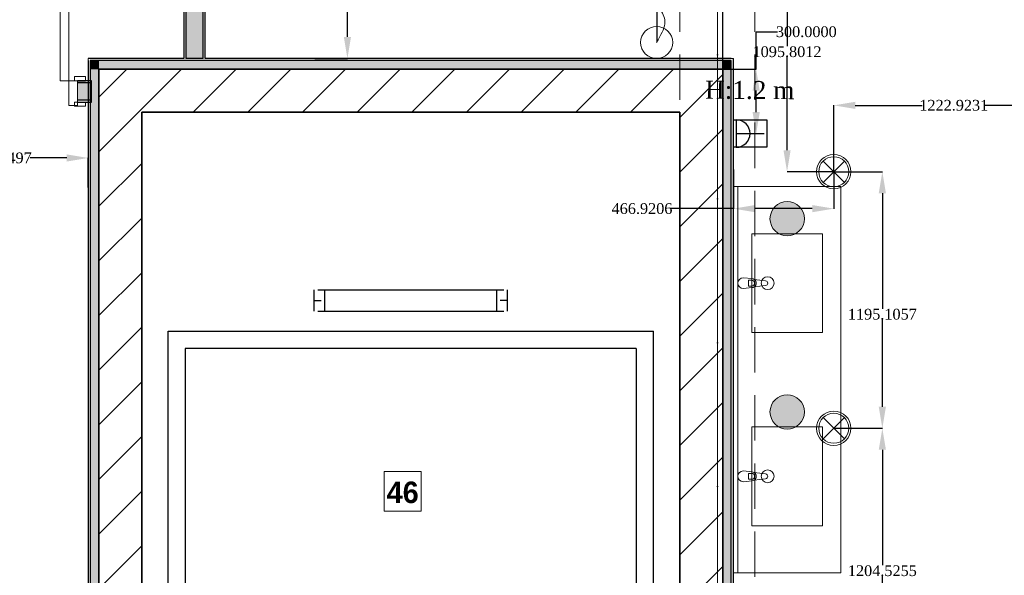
# Model space of a CAD drawing. Header units: inches. Extents: x -78787 to 29484, y -9517 to 23232.
# Tile 98 of 256: x -18917 to -14333, y 6461 to 9050. Entities that reach past the tile are written whole.
import ezdxf
from ezdxf.enums import TextEntityAlignment as Align

# ---------------------------------------------------------------- set-up
doc = ezdxf.new("R2010")
doc.units = ezdxf.units.IN
doc.header["$MEASUREMENT"] = 0
doc.set_wipeout_variables(frame=1)
doc.linetypes.add('Dot & Dashed', pattern=[670.277762, 317.5, -176.388889, 0, -176.388874])
doc.linetypes.add('Hidden', pattern=[317.5, 211.666667, -105.833333])
for name, color, linetype in [('- განათება', 7, 'Continuous'), ('- საშტეფცელო როზეტები', 7, 'Continuous'), ('Interior - Furniture', 7, 'Continuous'), ('New_Interior - Furniture', 7, 'Continuous'), ('New_Structural - Bearing', 7, 'Continuous'), ('Structural - Bearing', 7, 'Continuous'), ('Structural - Grid', 7, 'Continuous')]:
    doc.layers.add(name, color=color, linetype=linetype)
for name, color, linetype, lineweight in [('Interior - Furniture _Pen_No__15', 214, 'Continuous', 25), ('New_Annotation - Text_Pen_No__20', 1, 'Continuous', 0), ('New_Archicad Doors_Pen_No__1', 7, 'Continuous', 13), ('New_Interior - Furniture _Pen_No__1', 7, 'Continuous', 13), ('New_Interior - Furniture _Pen_No__15', 214, 'Continuous', 25), ('New_Structural - Bearing_Pen_No__1', 7, 'Continuous', 13), ('Structural - Bearing_Pen_No__27', 7, 'Continuous', 35)]:
    doc.layers.add(name, color=color, linetype=linetype, lineweight=lineweight)
for name, color, linetype, lineweight, true_color in [('Interior - Furniture _Pen_No__3', 7, 'Continuous', 18, 0xff6600), ('New_Interior - Furniture _Pen_No__3', 7, 'Continuous', 18, 0xff6600), ('New_Interior - Lamp_Pen_No__77', 7, 'Continuous', 20, 0xffeb28), ('New_Structural - Bearing_Pen_No__255', 7, 'Continuous', 13, 0xe8e8e8), ('New_Structural - Bearing_Pen_No__5', 7, 'Continuous', 25, 0x40a5ff), ('New_Structural - Bearing_Pen_No__57', 7, 'Continuous', 25, 0xdcd214), ('Structural - Bearing_Pen_No__102', 7, 'Continuous', 13, 0xcccccc), ('Structural - Grid_Pen_No__81', 7, 'Continuous', 20, 0x6a6a6a)]:
    doc.layers.add(name, color=color, linetype=linetype, lineweight=lineweight, true_color=true_color)
doc.styles.add('GENERATED_STYLE_2', font='txt')
doc.styles.add('GENERATED_STYLE_3', font='txt')
doc.styles.get("Standard").update_dxf_attribs({"font": 'arial.ttf'})
doc.dimstyles.get("Standard").update_dxf_attribs({"dimtxt": 0.18, "dimasz": 0.18, "dimexe": 0.18, "dimexo": 0.0625, "dimgap": 0.09, "dimtad": 0, "dimtih": 1, "dimtoh": 1, "dimdec": 4, "dimzin": 0, "dimdsep": 46, "dimtxsty": 'Standard', "dimcen": 0.09, "dimadec": 0, "dimazin": 0, "dimtfac": 1, "dimtdec": 4, "dimtofl": 0, "dimtmove": 0, "dimatfit": 3, "dimfxl": 1, "dimtolj": 1, "dimtzin": 0, "dimarcsym": 0})
pattern_1 = [(45, (0, 0), (-127.2792, 127.2792), [])]

# ---------------------------------------------------------------- blocks, each defined once
blk = doc.blocks.new('Wall_23', base_point=(-43688.3, 26838))
at = {"layer": 'Structural - Bearing', "linetype": 'Continuous', "lineweight": 0, "true_color": 0x000000}
h = blk.add_hatch(dxfattribs=at)
h.set_pattern_fill('MASONRY_BLOCK', color=18, style=0, pattern_type=2)
h.set_pattern_definition(pattern_1)
h.paths.add_polyline_path([(-43888.3, 29838.6), (-43688.3, 29638.6), (-43688.3, 29838.6)])
h = blk.add_hatch(dxfattribs=at)
h.set_pattern_fill('MASONRY_BLOCK', color=18, style=0, pattern_type=2)
h.set_pattern_definition(pattern_1)
h.paths.add_polyline_path([(-43888.3, 29638.6), (-43688.3, 29638.6), (-43888.3, 29838.6)])
h = blk.add_hatch(dxfattribs=at)
h.set_pattern_fill('MASONRY_BLOCK', color=18, style=0, pattern_type=2)
h.set_pattern_definition(pattern_1)
h.paths.add_polyline_path([(-43888.3, 29638.6), (-43888.3, 26838), (-43688.3, 26838), (-43688.3, 29638.6)])
at = {"layer": 'Structural - Bearing_Pen_No__27', "color": 7, "linetype": 'Continuous', "lineweight": 35, "flags": 128}
for points in [[(-43888.3, 29838.6), (-43688.3, 29838.6)], [(-43888.3, 29838.6), (-43888.3, 26638)], [(-43688.3, 26838), (-43688.3, 29638.6)]]:
    blk.add_lwpolyline(points, dxfattribs=at)
blk = doc.blocks.new('Wall_24', base_point=(-43688.3, 29638.6))
at = {"layer": 'Structural - Bearing', "linetype": 'Continuous', "lineweight": 0, "true_color": 0x000000}
h = blk.add_hatch(dxfattribs=at)
h.set_pattern_fill('MASONRY_BLOCK', color=18, style=0, pattern_type=2)
h.set_pattern_definition(pattern_1)
h.paths.add_polyline_path([(-41183.8, 29838.6), (-43688.3, 29838.6), (-43688.3, 29638.6), (-41183.8, 29638.6)])
h = blk.add_hatch(dxfattribs=at)
h.set_pattern_fill('MASONRY_BLOCK', color=18, style=0, pattern_type=2)
h.set_pattern_definition(pattern_1)
h.paths.add_polyline_path([(-41183.8, 29638.6), (-40983.8, 29638.6), (-40983.8, 29838.6)])
h = blk.add_hatch(dxfattribs=at)
h.set_pattern_fill('MASONRY_BLOCK', color=18, style=0, pattern_type=2)
h.set_pattern_definition(pattern_1)
h.paths.add_polyline_path([(-41183.8, 29838.6), (-41183.8, 29638.6), (-40983.8, 29838.6)])
at = {"layer": 'Structural - Bearing_Pen_No__27', "color": 7, "linetype": 'Continuous', "lineweight": 35, "flags": 128}
for points in [[(-40983.8, 29838.6), (-43688.3, 29838.6)], [(-40983.8, 29838.6), (-40983.8, 29638.6)], [(-43688.3, 29638.6), (-41183.8, 29638.6)]]:
    blk.add_lwpolyline(points, dxfattribs=at)
blk = doc.blocks.new('Wall_25', base_point=(-41183.8, 29638.6))
at = {"layer": 'Structural - Bearing', "linetype": 'Continuous', "lineweight": 0, "true_color": 0x000000}
h = blk.add_hatch(dxfattribs=at)
h.set_pattern_fill('MASONRY_BLOCK', color=18, style=0, pattern_type=2)
h.set_pattern_definition(pattern_1)
h.paths.add_polyline_path([(-40983.8, 26838), (-40983.8, 29638.6), (-41183.8, 29638.6), (-41183.8, 26838)])
at = {"layer": 'Structural - Bearing_Pen_No__27', "color": 7, "linetype": 'Continuous', "lineweight": 35, "flags": 128}
for points in [[(-41183.8, 29638.6), (-41183.8, 26838)], [(-40983.8, 26838), (-40983.8, 29638.6)]]:
    blk.add_lwpolyline(points, dxfattribs=at)
blk = doc.blocks.new('Wall_44', base_point=(-43493, 29838.6))
at = {"layer": 'New_Structural - Bearing_Pen_No__57', "linetype": 'Continuous', "lineweight": 25, "true_color": 0xdcd214}
blk.add_hatch(color=52, dxfattribs=at).paths.add_polyline_path([(-43483, 32588), (-43483, 29888.6), (-43403, 29888.6), (-43403, 32588)])
at = {"layer": 'New_Structural - Bearing_Pen_No__1', "color": 7, "linetype": 'Continuous', "lineweight": 13, "flags": 128}
blk.add_lwpolyline([(-43483, 29888.6), (-43403, 29888.6)], dxfattribs=at)
at = {"layer": 'New_Structural - Bearing_Pen_No__5', "color": 161, "linetype": 'Continuous', "lineweight": 25, "true_color": 0x40a5ff}
for p, q in [((-43483, 32588), (-43483, 29888.6)), ((-43403, 29888.6), (-43403, 32588))]:
    blk.add_line(p, q, dxfattribs=at)
at = {"layer": 'New_Structural - Bearing_Pen_No__5', "color": 161, "linetype": 'Continuous', "lineweight": 25, "true_color": 0x40a5ff, "flags": 128}
for points in [[(-43493, 31037.3), (-43493, 29888.6)], [(-43393, 29888.6), (-43393, 31037.3)]]:
    blk.add_lwpolyline(points, dxfattribs=at)
blk = doc.blocks.new('Wall_216', base_point=(-40983.8, 26838))
at = {"layer": 'New_Structural - Bearing_Pen_No__255', "linetype": 'Continuous', "lineweight": 13, "true_color": 0xe8e8e8}
for points in [[(-40983.8, 29878.6), (-40983.8, 29838.6), (-40943.8, 29878.6)], [(-40983.8, 29838.6), (-40943.8, 29838.6), (-40943.8, 29878.6)], [(-40943.8, 29838.6), (-40983.8, 29838.6), (-40983.8, 26878), (-40943.8, 26878)]]:
    blk.add_hatch(color=254, dxfattribs=at).paths.add_polyline_path(points)
at = {"layer": 'New_Structural - Bearing_Pen_No__1', "color": 7, "linetype": 'Continuous', "lineweight": 13, "flags": 128}
blk.add_lwpolyline([(-40933.8, 29888.6), (-40943.8, 29888.6)], dxfattribs=at)
at = {"layer": 'New_Structural - Bearing_Pen_No__5', "color": 161, "linetype": 'Continuous', "lineweight": 25, "true_color": 0x40a5ff}
for p, q in [((-40943.8, 29878.6), (-40983.8, 29878.6)), ((-40943.8, 29838.6), (-40943.8, 29878.6)), ((-40943.8, 26888), (-40943.8, 29838.6))]:
    blk.add_line(p, q, dxfattribs=at)
at = {"layer": 'New_Structural - Bearing_Pen_No__5', "color": 161, "linetype": 'Continuous', "lineweight": 25, "true_color": 0x40a5ff, "flags": 128}
for points in [[(-40933.8, 26888), (-40933.8, 29888.6)], [(-40983.8, 29838.6), (-40983.8, 26878)]]:
    blk.add_lwpolyline(points, dxfattribs=at)
blk = doc.blocks.new('Wall_217', base_point=(-40983.8, 29838.6))
at = {"layer": 'New_Structural - Bearing_Pen_No__255', "linetype": 'Continuous', "lineweight": 13, "true_color": 0xe8e8e8}
for points in [[(-43928.3, 29838.6), (-43888.3, 29838.6), (-43928.3, 29878.6)], [(-43928.3, 29878.6), (-43888.3, 29838.6), (-43888.3, 29878.6)], [(-40983.8, 29878.6), (-43888.3, 29878.6), (-43888.3, 29838.6), (-40983.8, 29838.6)]]:
    blk.add_hatch(color=254, dxfattribs=at).paths.add_polyline_path(points)
at = {"layer": 'New_Structural - Bearing_Pen_No__1', "color": 7, "linetype": 'Continuous', "lineweight": 13, "flags": 128}
blk.add_lwpolyline([(-43938.3, 29888.6), (-43938.3, 29878.6)], dxfattribs=at)
at = {"layer": 'New_Structural - Bearing_Pen_No__5', "color": 161, "linetype": 'Continuous', "lineweight": 25, "true_color": 0x40a5ff}
for p, q in [((-43928.3, 29878.6), (-43928.3, 29838.6)), ((-43888.3, 29878.6), (-43928.3, 29878.6)), ((-40983.8, 29878.6), (-43888.3, 29878.6)), ((-40943.8, 29878.6), (-40983.8, 29878.6))]:
    blk.add_line(p, q, dxfattribs=at)
at = {"layer": 'New_Structural - Bearing_Pen_No__5', "color": 161, "linetype": 'Continuous', "lineweight": 25, "true_color": 0x40a5ff, "flags": 128}
for points in [[(-43493, 29888.6), (-43938.3, 29888.6)], [(-43403, 29888.6), (-43483, 29888.6)], [(-40943.8, 29888.6), (-43393, 29888.6)], [(-43888.3, 29838.6), (-40983.8, 29838.6)]]:
    blk.add_lwpolyline(points, dxfattribs=at)
blk = doc.blocks.new('Wall_218', base_point=(-43888.3, 29838.6))
at = {"layer": 'New_Structural - Bearing_Pen_No__255', "linetype": 'Continuous', "lineweight": 13, "true_color": 0xe8e8e8}
blk.add_hatch(color=254, dxfattribs=at).paths.add_polyline_path([(-43928.3, 26638), (-43888.3, 26638), (-43888.3, 29838.6), (-43928.3, 29838.6)])
at = {"layer": 'New_Structural - Bearing_Pen_No__5', "color": 161, "linetype": 'Continuous', "lineweight": 25, "true_color": 0x40a5ff}
for p, q in [((-43928.3, 29878.6), (-43928.3, 29838.6)), ((-43928.3, 29838.6), (-43928.3, 26638))]:
    blk.add_line(p, q, dxfattribs=at)
at = {"layer": 'New_Structural - Bearing_Pen_No__5', "color": 161, "linetype": 'Continuous', "lineweight": 25, "true_color": 0x40a5ff, "flags": 128}
for points in [[(-43938.3, 29878.6), (-43938.3, 26588)], [(-43888.3, 26638), (-43888.3, 29838.6)]]:
    blk.add_lwpolyline(points, dxfattribs=at)
blk = doc.blocks.new('Elevator 27')
at = {"layer": 'New_Interior - Furniture _Pen_No__15', "color": 214, "linetype": 'Continuous', "lineweight": 25}
for p, q in [((952.4, 2023.1), (952.4, 2123.1)), ((969.1, 2123.1), (1835.8, 2123.1)), ((1002.4, 2023.1), (1002.4, 2123.1)), ((1802.4, 2023.1), (1802.4, 2123.1)), ((1852.4, 2023.1), (1852.4, 2123.1)), ((952.4, 2073.1), (985.8, 2073.1)), ((1852.4, 2073.1), (1819.1, 2073.1)), ((969.1, 2023.1), (1835.8, 2023.1)), ((272.4, 1930), (2532.4, 1930)), ((272.4, 190), (272.4, 1930)), ((2532.4, 190), (2532.4, 1930)), ((2452.4, 1850), (352.4, 1850)), ((352.4, 1850), (352.4, 270)), ((2452.4, 1850), (2452.4, 270)), ((952.4, 270), (352.4, 270)), ((502.4, 190), (502.4, 230)), ((502.4, 230), (952.4, 230)), ((952.4, 230), (952.4, 270)), ((2452.4, 270), (1852.4, 270)), ((1852.4, 270), (1852.4, 190)), ((272.4, 190), (502.4, 190)), ((952.4, 190), (502.4, 190)), ((952.4, 190), (1852.4, 190)), ((1852.4, 190), (2532.4, 190))]:
    blk.add_line(p, q, dxfattribs=at)
at = {"layer": 'New_Interior - Furniture _Pen_No__15', "color": 214, "linetype": 'Continuous', "lineweight": 25, "flags": 128}
for points in [[(1302.4, 210), (1752.4, 210), (1752.4, 230), (1302.4, 230)], [(902.4, 190), (1352.4, 190), (1352.4, 210), (902.4, 210)]]:
    blk.add_lwpolyline(points, close=True, dxfattribs=at)
at = {"layer": 'New_Interior - Furniture _Pen_No__3', "color": 30, "linetype": 'Continuous', "lineweight": 18, "true_color": 0xff6600}
for p, q in [((1152.4, 390), (1202.4, 440)), ((1352.4, 390), (1152.4, 390)), ((1152.4, 390), (1202.4, 340))]:
    blk.add_line(p, q, dxfattribs=at)
blk = doc.blocks.new('Elevator 27_2')
at = {"layer": 'Interior - Furniture _Pen_No__15', "color": 214, "linetype": 'Continuous', "lineweight": 25}
for p, q in [((952.4, 2023.1), (952.4, 2123.1)), ((969.1, 2123.1), (1835.8, 2123.1)), ((1002.4, 2023.1), (1002.4, 2123.1)), ((1802.4, 2023.1), (1802.4, 2123.1)), ((1852.4, 2023.1), (1852.4, 2123.1)), ((952.4, 2073.1), (985.8, 2073.1)), ((1852.4, 2073.1), (1819.1, 2073.1)), ((969.1, 2023.1), (1835.8, 2023.1)), ((272.4, 1930), (2532.4, 1930)), ((272.4, 190), (272.4, 1930)), ((2532.4, 190), (2532.4, 1930)), ((2452.4, 1850), (352.4, 1850)), ((352.4, 1850), (352.4, 270)), ((2452.4, 1850), (2452.4, 270)), ((952.4, 270), (352.4, 270)), ((502.4, 190), (502.4, 230)), ((502.4, 230), (952.4, 230)), ((952.4, 230), (952.4, 270)), ((2452.4, 270), (1852.4, 270)), ((1852.4, 270), (1852.4, 190)), ((272.4, 190), (502.4, 190)), ((952.4, 190), (502.4, 190)), ((952.4, 190), (1852.4, 190)), ((1852.4, 190), (2532.4, 190))]:
    blk.add_line(p, q, dxfattribs=at)
at = {"layer": 'Interior - Furniture _Pen_No__15', "color": 214, "linetype": 'Continuous', "lineweight": 25, "flags": 128}
for points in [[(1302.4, 210), (1752.4, 210), (1752.4, 230), (1302.4, 230)], [(902.4, 190), (1352.4, 190), (1352.4, 210), (902.4, 210)]]:
    blk.add_lwpolyline(points, close=True, dxfattribs=at)
at = {"layer": 'Interior - Furniture _Pen_No__3', "color": 30, "linetype": 'Continuous', "lineweight": 18, "true_color": 0xff6600}
for p, q in [((1152.4, 390), (1202.4, 440)), ((1352.4, 390), (1152.4, 390)), ((1152.4, 390), (1202.4, 340))]:
    blk.add_line(p, q, dxfattribs=at)
blk = doc.blocks.new('Standard grid marker_2')
at = {"layer": 'Structural - Grid_Pen_No__81', "color": 251, "linetype": 'Continuous', "lineweight": 20, "true_color": 0x6a6a6a}
blk.add_line((1000, 0), (27734.9, 0), dxfattribs=at)
at = {"layer": 'Structural - Grid_Pen_No__81', "color": 251, "lineweight": 20, "true_color": 0x6a6a6a, "style": 'GENERATED_STYLE_2'}
for tag, p in [('AC_MarkerText_1_0', (-1.5, -46.7)), ('AC_MarkerText_1_1', (28933.4, -46.7))]:
    blk.add_attdef(tag, text='', height=100, rotation=270, dxfattribs=at).set_placement(p, align=Align.TOP_CENTER)
blk = doc.blocks.new('Multi-Basin Counter')
at = {"layer": 'New_Interior - Furniture _Pen_No__1', "color": 7, "linetype": 'Continuous', "lineweight": 13}
for p, q in [((-900, 0), (900, 0)), ((-900, -500), (-900, 0)), ((900, -500), (900, 0)), ((-900, -20), (900, -20)), ((-220, -85), (-680, -85)), ((-680, -85), (-680, -415)), ((-463.6, -84.8), (-463.6, -69.9)), ((-463.6, -69.9), (-436.4, -69.9)), ((-436.4, -69.9), (-436.4, -84.8)), ((-220, -415), (-220, -85)), ((680, -85), (220, -85)), ((220, -85), (220, -415)), ((436.4, -84.8), (436.4, -69.9)), ((436.4, -69.9), (463.6, -69.9)), ((463.6, -69.9), (463.6, -84.8)), ((680, -415), (680, -85)), ((-680, -415), (-220, -415)), ((220, -415), (680, -415)), ((-900, -500), (900, -500))]:
    blk.add_line(p, q, dxfattribs=at)
at = {"layer": 'New_Interior - Furniture _Pen_No__1', "color": 7, "linetype": 'Continuous', "lineweight": 13, "flags": 128}
for points in [[(-475, -45), (-471, -87, 0.12102), (-467.7, -96.5), (-461.1, -149.4, 0.882566), (-438.9, -149.4), (-432.3, -96.5, 0.12102), (-429, -87), (-425, -45, 1)], [(425, -45), (429, -87, 0.12102), (432.3, -96.5), (438.9, -149.4, 0.882566), (461.1, -149.4), (467.7, -96.5, 0.12102), (471, -87), (475, -45, 1)]]:
    blk.add_lwpolyline(points, format="xyb", close=True, dxfattribs=at)
at = {"layer": 'New_Interior - Furniture _Pen_No__1', "color": 7, "linetype": 'Continuous', "lineweight": 13}
for centre in [(-450, -158.9), (450, -158.9)]:
    blk.add_circle(centre, 30, dxfattribs=at)
for centre, radius, start, end in [((-450, -84.8), 13.6, 180, 0), ((450, -84.8), 13.6, 180, 0), ((-450, -85.1), 21.1, 212.771, 327.229), ((450, -85.1), 21.1, 212.771, 327.229)]:
    blk.add_arc(centre, radius, start, end, dxfattribs=at)
blk = doc.blocks.new('Beam_8', base_point=(-41008.8, 14663))
at = {"layer": 'Structural - Bearing_Pen_No__102', "color": 254, "linetype": 'Dot & Dashed', "lineweight": 13, "true_color": 0xcccccc}
blk.add_line((-41008.8, 14663), (-41008.8, 32663), dxfattribs=at)
at = {"layer": 'Structural - Bearing_Pen_No__102', "color": 254, "linetype": 'Hidden', "lineweight": 13, "true_color": 0xcccccc}
for p, q in [((-41183.8, 26838), (-41183.8, 32488)), ((-40833.8, 26838), (-40833.8, 32488))]:
    blk.add_line(p, q, dxfattribs=at)
blk = doc.blocks.new('Door_4')
at = {"layer": 'New_Archicad Doors_Pen_No__1', "color": 7, "linetype": 'Continuous', "lineweight": 13}
for p, q in [((370, 0), (370, 820)), ((370, 820), (410, 820)), ((410, 820), (410, 0)), ((-487, 0), (-487, 19)), ((-487, 19), (-437, 19)), ((-437, 0), (-487, 0)), ((-450, 0), (-487, 0)), ((-450, 0), (-487, 0)), ((-410, 0), (-450, 0)), ((-450, 0), (-450, -115)), ((-450, 0), (-450, -10)), ((-450, 0), (-450, -10)), ((-437, 19), (-437, 0)), ((-410, -115), (-410, 0)), ((410, 0), (370, 0)), ((450, 0), (410, 0)), ((410, 0), (410, -115)), ((437, 19), (487, 19)), ((437, 0), (437, 19)), ((487, 0), (437, 0)), ((450, -115), (450, 0)), ((450, 0), (450, -10)), ((450, 0), (450, -10)), ((450, 0), (487, 0)), ((450, 0), (487, 0)), ((487, 19), (487, 0)), ((-450, -10), (-450, -90)), ((-450, -10), (-450, -90)), ((450, -10), (450, -90)), ((450, -10), (450, -90)), ((-450, -90), (-450, -100)), ((-450, -90), (-450, -100)), ((450, -90), (450, -100)), ((450, -90), (450, -100)), ((-487, -119), (-487, -100)), ((-487, -100), (-437, -100)), ((-450, -100), (-487, -100)), ((-450, -100), (-487, -100)), ((-437, -119), (-487, -119)), ((-450, -115), (-410, -115)), ((-437, -100), (-437, -119)), ((410, -115), (450, -115)), ((437, -100), (487, -100)), ((437, -119), (437, -100)), ((487, -119), (437, -119)), ((450, -100), (487, -100)), ((450, -100), (487, -100)), ((487, -100), (487, -119))]:
    blk.add_line(p, q, dxfattribs=at)
blk.add_arc((410, 0), 820, 90, 180, dxfattribs=at)
blk = doc.blocks.new('Wall_253', base_point=(-45694.2, 29785.1))
at = {"layer": 'New_Structural - Bearing_Pen_No__57', "linetype": 'Continuous', "lineweight": 25, "true_color": 0xdcd214}
for points in [[(-45654.2, 29695.1), (-45654.2, 29705.1), (-45689.2, 29775.1), (-45694.2, 29775.1), (-45694.2, 29695.1)], [(-45654.2, 29775.1), (-45689.2, 29775.1), (-45654.2, 29705.1)], [(-45654.2, 29775.1), (-45654.2, 29705.1), (-45649.2, 29695.1), (-44888.3, 29695.1), (-44888.3, 29775.1)], [(-43922.5, 29775.1), (-43988.3, 29775.1), (-43988.3, 29695.1), (-43922.5, 29695.1)], [(-45649.2, 29695.1), (-45654.2, 29705.1), (-45654.2, 29695.1)]]:
    blk.add_hatch(color=52, dxfattribs=at).paths.add_polyline_path(points)
at = {"layer": 'New_Structural - Bearing_Pen_No__1', "color": 7, "linetype": 'Continuous', "lineweight": 13}
for p, q in [((-44888.3, 29785.1), (-44888.3, 29775.1)), ((-44888.3, 29775.1), (-44888.3, 29695.1)), ((-43988.3, 29785.1), (-43988.3, 29775.1)), ((-43988.3, 29775.1), (-43988.3, 29695.1)), ((-44888.3, 29695.1), (-44888.3, 29685.1)), ((-43988.3, 29695.1), (-43988.3, 29685.1))]:
    blk.add_line(p, q, dxfattribs=at)
at = {"layer": 'New_Structural - Bearing_Pen_No__1', "color": 7, "linetype": 'Continuous', "lineweight": 13, "flags": 128}
for points in [[(-43922.5, 29785.1), (-43922.5, 29775.1)], [(-43922.5, 29775.1), (-43922.5, 29695.1)], [(-45694.2, 29735.1), (-45694.2, 29695.1)], [(-43922.5, 29695.1), (-43922.5, 29685.1)]]:
    blk.add_lwpolyline(points, dxfattribs=at)
at = {"layer": 'New_Structural - Bearing_Pen_No__5', "color": 161, "linetype": 'Continuous', "lineweight": 25, "true_color": 0x40a5ff}
for p, q in [((-45694.2, 29775.1), (-45689.2, 29775.1)), ((-45654.2, 29775.1), (-45689.2, 29775.1)), ((-44888.3, 29775.1), (-45654.2, 29775.1)), ((-44888.3, 29785.1), (-44925.3, 29785.1)), ((-43988.3, 29785.1), (-43951.3, 29785.1)), ((-43922.5, 29775.1), (-43988.3, 29775.1)), ((-45654.2, 29695.1), (-45649.2, 29695.1)), ((-45644.2, 29695.1), (-45649.2, 29695.1)), ((-45644.2, 29695.1), (-44888.3, 29695.1)), ((-44888.3, 29685.1), (-44925.3, 29685.1)), ((-43988.3, 29695.1), (-43922.5, 29695.1)), ((-43988.3, 29685.1), (-43951.3, 29685.1))]:
    blk.add_line(p, q, dxfattribs=at)
at = {"layer": 'New_Structural - Bearing_Pen_No__5', "color": 161, "linetype": 'Continuous', "lineweight": 25, "true_color": 0x40a5ff, "flags": 128}
for points in [[(-44888.3, 29785.1), (-45694.2, 29785.1)], [(-43922.5, 29785.1), (-43988.3, 29785.1)], [(-45644.2, 29685.1), (-44888.3, 29685.1)], [(-43988.3, 29685.1), (-43922.5, 29685.1)]]:
    blk.add_lwpolyline(points, dxfattribs=at)
at = {"layer": 'New_Archicad Doors_Pen_No__1', "color": 7, "linetype": 'Continuous', "lineweight": 13, "zscale": 1000}
blk.add_blockref('Door_4', (-44438.3, 29785.1), dxfattribs=at)
blk = doc.blocks.new('1 ჩარჩო')
at = {"layer": '- საშტეფცელო როზეტები', "color": 5}
blk.add_lwpolyline([(7775.1, 3905.1), (7903.3, 3905.1), (7903.3, 3750.1), (7775.1, 3750.1)], close=True, dxfattribs=at)
blk = doc.blocks.new('pirdapiti miyvanis werttili')
at = {"layer": '- საშტეფცელო როზეტები', "color": 5, "lineweight": 0}
blk.add_circle((0, 0), 74.6, dxfattribs=at)
blk.add_open_spline([(0, 0), (-20.2, -34.9), (-49.1, -90.2), (-22.6, -153.9), (36.4, -203.3), (62.8, -250.1), (10.3, -335.9), (-32.2, -380)], degree=3, dxfattribs=at)
blk = doc.blocks.new('- საშტეფცელო როზეტი IP22')
at = {"layer": '- საშტეფცელო როზეტები', "color": 5}
for p, q in [((8536.7, 3822.7), (8536.7, 3888.1)), ((8472.6, 3758.6), (8600.9, 3758.6))]:
    blk.add_line(p, q, dxfattribs=at)
blk.add_arc((8536.7, 3758.6), 64.1, 0, 180, dxfattribs=at)
blk = doc.blocks.new('Recessed Spot')
at = {"layer": 'New_Interior - Lamp_Pen_No__77', "color": 2, "linetype": 'Continuous', "lineweight": 20, "true_color": 0xffeb28}
for q in [(-49.5, 49.5), (49.5, 49.5), (-49.5, -49.5), (49.5, -49.5)]:
    blk.add_line((0, 0), q, dxfattribs=at)
at = {"layer": 'New_Interior - Lamp_Pen_No__77', "color": 2, "linetype": 'Continuous', "lineweight": 20, "true_color": 0xffeb28, "flags": 128}
blk.add_lwpolyline([(80, 0, 1), (-80, 0, 1)], format="xyb", close=True, dxfattribs=at)
at = {"layer": 'New_Interior - Lamp_Pen_No__77', "color": 2, "linetype": 'Continuous', "lineweight": 20, "true_color": 0xffeb28}
blk.add_circle((0, 0), 70, dxfattribs=at)
blk = doc.blocks.new('*D539')
at = {"layer": '- განათება', "color": 0, "lineweight": -2, "transparency": 16777216}
for p, q in [((-17555.6, 9437), (-17391.3, 9437)), ((-17391.5, 9337), (-17391.5, 9242.2)), ((-17391.5, 8969), (-17391.5, 9190.8)), ((-17542.9, 8869), (-17391.3, 8869))]:
    blk.add_line(p, q, dxfattribs=at)
at = {"layer": '- განათება', "color": 0, "transparency": 16777216}
for points in [[(-17408.2, 9337), (-17374.8, 9337), (-17391.5, 9437)], [(-17408.2, 8969), (-17374.8, 8969), (-17391.5, 8869)]]:
    blk.add_solid(points, dxfattribs=at)
at = {"layer": 'Defpoints', "color": 0, "transparency": 16777216}
for p in [(-17555.6, 9437), (-17543, 8869), (-17391.5, 8869)]:
    blk.add_point(p, dxfattribs=at)
at = {"layer": '- განათება', "color": 0, "transparency": 16777216, "insert": (-17391.5, 9216.5), "char_height": 50, "attachment_point": 5}
blk.add_mtext('\\A1;{\\fSylfaen|b0|i0|c0|p18;568.0335}', dxfattribs=at)
blk = doc.blocks.new('*D543')
at = {"layer": '- განათება', "color": 0, "lineweight": -2, "transparency": 16777216}
for p, q in [((-15127.1, 8341.2), (-14900.8, 8341.2)), ((-14901, 8241.2), (-14901, 7702.7)), ((-14901, 7246.1), (-14901, 7651.3)), ((-15127.1, 7146.1), (-14900.8, 7146.1))]:
    blk.add_line(p, q, dxfattribs=at)
at = {"layer": '- განათება', "color": 0, "transparency": 16777216}
for points in [[(-14917.7, 8241.2), (-14884.3, 8241.2), (-14901, 8341.2)], [(-14917.7, 7246.1), (-14884.3, 7246.1), (-14901, 7146.1)]]:
    blk.add_solid(points, dxfattribs=at)
at = {"layer": 'Defpoints', "color": 0, "transparency": 16777216}
for p in [(-15127.1, 8341.2), (-14901, 8341.2), (-15127.1, 7146.1)]:
    blk.add_point(p, dxfattribs=at)
at = {"layer": '- განათება', "color": 0, "transparency": 16777216, "insert": (-14901, 7677), "char_height": 50, "attachment_point": 5}
blk.add_mtext('\\A1;{\\fSylfaen|b0|i0|c0|p18;1195.1057}', dxfattribs=at)
blk = doc.blocks.new('*D544')
at = {"layer": '- განათება', "color": 0, "lineweight": -2, "transparency": 16777216}
for p, q in [((-15127.1, 7146.1), (-14900.8, 7146.1)), ((-14901, 7046.1), (-14901, 6507.5)), ((-14901, 6041.6), (-14901, 6456.3)), ((-15127.1, 5941.6), (-14900.8, 5941.6))]:
    blk.add_line(p, q, dxfattribs=at)
at = {"layer": '- განათება', "color": 0, "transparency": 16777216}
for points in [[(-14917.7, 7046.1), (-14884.3, 7046.1), (-14901, 7146.1)], [(-14917.7, 6041.6), (-14884.3, 6041.6), (-14901, 5941.6)]]:
    blk.add_solid(points, dxfattribs=at)
at = {"layer": 'Defpoints', "color": 0, "transparency": 16777216}
for p in [(-15127.1, 7146.1), (-14901, 7146.1), (-15127.1, 5941.6)]:
    blk.add_point(p, dxfattribs=at)
at = {"layer": '- განათება', "color": 0, "transparency": 16777216, "insert": (-14901, 6481.9), "char_height": 50, "attachment_point": 5}
blk.add_mtext('\\A1;{\\fSylfaen|b0|i0|c0|p18;1204.5255}', dxfattribs=at)
blk = doc.blocks.new('*D547')
at = {"layer": '- განათება', "color": 0, "lineweight": -2, "transparency": 16777216}
for p, q in [((-15127.1, 8341.3), (-15127.1, 8650.7)), ((-15027.1, 8650.5), (-14715.3, 8650.5)), ((-14004.2, 8650.5), (-14421.5, 8650.5)), ((-13904.2, 8341.3), (-13904.2, 8650.7))]:
    blk.add_line(p, q, dxfattribs=at)
at = {"layer": '- განათება', "color": 0, "transparency": 16777216}
for points in [[(-15027.1, 8667.2), (-15027.1, 8633.8), (-15127.1, 8650.5)], [(-14004.2, 8667.2), (-14004.2, 8633.8), (-13904.2, 8650.5)]]:
    blk.add_solid(points, dxfattribs=at)
at = {"layer": 'Defpoints', "color": 0, "transparency": 16777216}
for p in [(-13904.2, 8650.5), (-15127.1, 8341.2), (-13904.2, 8341.2)]:
    blk.add_point(p, dxfattribs=at)
at = {"layer": '- განათება', "color": 0, "transparency": 16777216, "insert": (-14568.4, 8650.5), "char_height": 50, "attachment_point": 5}
blk.add_mtext('\\A1;{\\fSylfaen|b0|i0|c0|p18;1222.9231}', dxfattribs=at)
blk = doc.blocks.new('*D548')
at = {"layer": '- განათება', "color": 0, "lineweight": -2, "transparency": 16777216}
for p, q in [((-15594.1, 8351.2), (-15594.1, 8169.1)), ((-15127.1, 8341.2), (-15127.1, 8169.1)), ((-15594.1, 8169.2), (-15885.4, 8169.2)), ((-15227.1, 8169.2), (-15494.1, 8169.2))]:
    blk.add_line(p, q, dxfattribs=at)
at = {"layer": '- განათება', "color": 0, "transparency": 16777216}
for points in [[(-15494.1, 8185.9), (-15494.1, 8152.6), (-15594.1, 8169.2)], [(-15227.1, 8185.9), (-15227.1, 8152.6), (-15127.1, 8169.2)]]:
    blk.add_solid(points, dxfattribs=at)
at = {"layer": 'Defpoints', "color": 0, "transparency": 16777216}
for p in [(-15594.1, 8351.2), (-15127.1, 8341.2), (-15127.1, 8169.2)]:
    blk.add_point(p, dxfattribs=at)
at = {"layer": '- განათება', "color": 0, "transparency": 16777216, "insert": (-16020, 8169.2), "char_height": 50, "attachment_point": 5}
blk.add_mtext('\\A1;{\\fSylfaen|b0|i0|c0|p18;466.9206}', dxfattribs=at)
blk = doc.blocks.new('*D551')
at = {"layer": '- განათება', "color": 0, "lineweight": -2, "transparency": 16777216}
for p, q in [((-15127.2, 9437), (-15344.8, 9437)), ((-15344.7, 9337), (-15344.7, 8925.6)), ((-15344.7, 8441.2), (-15344.7, 8874.3)), ((-15127.2, 8341.2), (-15344.8, 8341.2))]:
    blk.add_line(p, q, dxfattribs=at)
at = {"layer": '- განათება', "color": 0, "transparency": 16777216}
for points in [[(-15361.3, 9337), (-15328, 9337), (-15344.7, 9437)], [(-15361.3, 8441.2), (-15328, 8441.2), (-15344.7, 8341.2)]]:
    blk.add_solid(points, dxfattribs=at)
at = {"layer": 'Defpoints', "color": 0, "transparency": 16777216}
for p in [(-15344.7, 9437), (-15127.1, 9437), (-15127.1, 8341.2)]:
    blk.add_point(p, dxfattribs=at)
at = {"layer": '- განათება', "color": 0, "transparency": 16777216, "insert": (-15344.7, 8899.9), "char_height": 50, "attachment_point": 5}
blk.add_mtext('\\A1;{\\fSylfaen|b0|i0|c0|p18;1095.8012}', dxfattribs=at)
blk = doc.blocks.new('*D1148')
at = {"layer": '- განათება', "color": 0, "lineweight": -2, "transparency": 16777216}
for p, q in [((-19454.5, 8222.2), (-19454.5, 8405.6)), ((-19354.5, 8405.4), (-19136.8, 8405.4)), ((-18698.5, 8405.4), (-18869.2, 8405.4)), ((-18598.5, 8267.6), (-18598.5, 8405.6))]:
    blk.add_line(p, q, dxfattribs=at)
at = {"layer": '- განათება', "color": 0, "transparency": 16777216}
for points in [[(-19354.5, 8422.1), (-19354.5, 8388.8), (-19454.5, 8405.4)], [(-18698.5, 8422.1), (-18698.5, 8388.8), (-18598.5, 8405.4)]]:
    blk.add_solid(points, dxfattribs=at)
at = {"layer": 'Defpoints', "color": 0, "transparency": 16777216}
for p in [(-18598.5, 8405.4), (-18598.5, 8267.6), (-19454.5, 8222.1)]:
    blk.add_point(p, dxfattribs=at)
at = {"layer": '- განათება', "color": 0, "transparency": 16777216, "insert": (-19003, 8405.4), "char_height": 50, "attachment_point": 5}
blk.add_mtext('\\A1;{\\fSylfaen|b0|i0|c0|p18;855.9497}', dxfattribs=at)
blk = doc.blocks.new('*D1173')
at = {"layer": '- საშტეფცელო როზეტები', "color": 0, "lineweight": -2, "transparency": 16777216}
for p, q in [((-15949.8, 8947.2), (-15949.8, 9214.3)), ((-15644.1, 8819.1), (-15644.1, 9214.3)), ((-15949.8, 9214.2), (-16051.5, 9214.2)), ((-15744.1, 9214.2), (-15849.8, 9214.2))]:
    blk.add_line(p, q, dxfattribs=at)
at = {"layer": '- საშტეფცელო როზეტები', "color": 0, "transparency": 16777216}
for points in [[(-15849.8, 9230.8), (-15849.8, 9197.5), (-15949.8, 9214.2)], [(-15744.1, 9230.8), (-15744.1, 9197.5), (-15644.1, 9214.2)]]:
    blk.add_solid(points, dxfattribs=at)
at = {"layer": 'Defpoints', "color": 0, "transparency": 16777216}
for p in [(-15644.1, 9214.2), (-15949.8, 8947.2), (-15644.1, 8819)]:
    blk.add_point(p, dxfattribs=at)
at = {"layer": '- საშტეფცელო როზეტები', "color": 0, "transparency": 16777216, "insert": (-16183.9, 9214.2), "char_height": 50, "attachment_point": 5}
blk.add_mtext('\\A1;{\\fSylfaen|b0|i0|c0|p18;305.6845}', dxfattribs=at)
blk = doc.blocks.new('*D1174')
at = {"layer": '- საშტეფცელო როზეტები', "color": 0, "lineweight": -2, "transparency": 16777216}
for p, q in [((-15488.5, 8819), (-15488.5, 8993)), ((-15488.5, 8993), (-15388.5, 8993)), ((-15669, 8819), (-15488.3, 8819)), ((-15488.5, 8619), (-15488.5, 8719)), ((-15581, 8519), (-15488.3, 8519))]:
    blk.add_line(p, q, dxfattribs=at)
at = {"layer": '- საშტეფცელო როზეტები', "color": 0, "transparency": 16777216}
for points in [[(-15505.1, 8719), (-15471.8, 8719), (-15488.5, 8819)], [(-15505.1, 8619), (-15471.8, 8619), (-15488.5, 8519)]]:
    blk.add_solid(points, dxfattribs=at)
at = {"layer": 'Defpoints', "color": 0, "transparency": 16777216}
for p in [(-15669.1, 8819), (-15581.1, 8519), (-15488.5, 8519)]:
    blk.add_point(p, dxfattribs=at)
at = {"layer": '- საშტეფცელო როზეტები', "color": 0, "transparency": 16777216, "insert": (-15255, 8993), "char_height": 50, "attachment_point": 5}
blk.add_mtext('\\A1;{\\fSylfaen|b0|i0|c0|p18;300.0000}', dxfattribs=at)

msp = doc.modelspace()

# ---------------------------------------------------------------- hatches: boundary and pattern name
at = {"layer": '- განათება', "linetype": 'Continuous', "lineweight": 13, "true_color": 0xcccccc}
for points in [[(-15344.06848, 8202.18215, 1), (-15344.06848, 8042.18215, 1)], [(-15344.06848, 7302.18215, 1), (-15344.06848, 7142.18215, 1)]]:
    msp.add_hatch(color=254, dxfattribs=at).paths.add_polyline_path(points)

# ---------------------------------------------------------------- linework, layer by layer
at = {"layer": '- განათება', "color": 33, "linetype": 'Continuous', "lineweight": 20, "true_color": 0xb4a35c}
for centre in [(-15344.06848, 8122.18215), (-15344.06848, 7222.18215)]:
    msp.add_circle(centre, 80, dxfattribs=at)

# ---------------------------------------------------------------- block references
at = {"layer": '- განათება', "color": 2, "linetype": 'Continuous', "lineweight": 20, "true_color": 0xffeb28, "zscale": 1000}
for p in [(-15127.1479, 8341.23465), (-15127.1479, 7146.12894)]:
    msp.add_blockref('Recessed Spot', p, dxfattribs=at)
at = {"layer": '- საშტეფცელო როზეტები'}
for name, p, rotation in [('pirdapiti miyvanis werttili', (-15951.79225, 8943.63141), 180), ('1 ჩარჩო', (-19344.13096, 16358.21004), 270), ('- საშტეფცელო როზეტი IP22', (-19339.65432, 17055.74397), 270)]:
    msp.add_blockref(name, p, dxfattribs=dict(at, rotation=rotation))
at = {"layer": 'Interior - Furniture', "color": 104, "linetype": 'Continuous', "lineweight": 20, "true_color": 0x029e21, "zscale": 1000}
msp.add_blockref('Elevator 27_2', (-18498.93411, 5668.35514), dxfattribs=at)
at = {"layer": 'New_Interior - Furniture', "color": 104, "linetype": 'Continuous', "lineweight": 20, "true_color": 0x029e21, "zscale": 1000}
msp.add_blockref('Elevator 27', (-18498.93411, 5668.35514), dxfattribs=at)
at = {"layer": 'New_Interior - Furniture _Pen_No__1', "color": 7, "linetype": 'Continuous', "lineweight": 13, "zscale": 1000, "rotation": 90}
msp.add_blockref('Multi-Basin Counter', (-15594.06848, 7372.18215), dxfattribs=at)
at = {"layer": 'New_Structural - Bearing', "color": 7, "lineweight": 35}
for name, p in [('Wall_44', (-18153.25364, 8819.00237)), ('Wall_253', (-20354.44118, 8765.48355)), ('Wall_217', (-15644.06848, 8819.00237)), ('Wall_218', (-18548.54688, 8819.00237)), ('Wall_216', (-15644.06848, 5818.35514))]:
    msp.add_blockref(name, p, dxfattribs=at)
at = {"layer": 'Structural - Bearing', "color": 254, "lineweight": 13, "true_color": 0xcccccc}
msp.add_blockref('Beam_8', (-15669.06848, -6356.64486), dxfattribs=at)
at = {"layer": 'Structural - Bearing', "color": 7, "lineweight": 35}
for name, p in [('Wall_23', (-18348.54688, 5818.35514)), ('Wall_24', (-18348.54688, 8619.00237)), ('Wall_25', (-15844.06848, 8619.00237))]:
    msp.add_blockref(name, p, dxfattribs=at)
at = {"layer": 'Structural - Grid', "color": 8, "linetype": 'Continuous', "lineweight": 15, "zscale": 1000, "rotation": 90}
msp.add_blockref('Standard grid marker_2', (-15669.06848, -9316.57065), dxfattribs=at)

# ---------------------------------------------------------------- texts
at = {"layer": '- საშტეფცელო როზეტები', "color": 5, "insert": (-15310.28174, 8763.15779), "char_height": 83.9644685, "attachment_point": 3, "rotation": 359.68932566}
msp.add_mtext_dynamic_manual_height_columns('{\\fSylfaen|b0|i0|c0|p18;H:1.2 m}', width=710.9466492, gutter_width=1.70068, heights=[0], dxfattribs=at)

# ---------------------------------------------------------------- dimensions: what is measured, and where the dimension line sits
at = {"layer": '- განათება', "color": 1}
for base, p1, p2, angle, picture, middle in [((-17391.5, 8869.00237), (-17555.63738, 9437.03583), (-17543, 8869.00237), 270, '*D539', (-17391.5, 9216.5)), ((-15344.66055, 9437.03583), (-15127.1479, 8341.23465), (-15127.1479, 9437.03583), 90, '*D551', (-15344.66055, 8899.9382)), ((-14901, 8341.23465), (-15127.1479, 7146.12894), (-15127.1479, 8341.23465), 90, '*D543', (-14901, 7677.01511)), ((-14901, 7146.12894), (-15127.1479, 5941.60348), (-15127.1479, 7146.12894), 90, '*D544', (-14901, 6481.9094))]:
    dim = msp.add_linear_dim(base=base, p1=p1, p2=p2, angle=angle, text='{\\fSylfaen|b0|i0|c0|p18;<>}', dimstyle='Standard', override={"dimtxt": 50, "dimasz": 100}, dxfattribs=at)
    dim.commit()
    dim.dimension.update_dxf_attribs({"geometry": picture, "text_midpoint": middle, "dimtype": 160})
for base, p1, p2, picture, middle in [((-13904.22481, 8650.5), (-15127.1479, 8341.23465), (-13904.22481, 8341.23465), '*D547', (-14568.44435, 8650.5)), ((-18598.54688, 8405.43795), (-19454.49655, 8222.10666), (-18598.54688, 8267.57621), '*D1148', (-19003, 8405.43795)), ((-15127.1479, 8169.23465), (-15594.06848, 8351.23465), (-15127.1479, 8341.23465), '*D548', (-16020, 8169.23465))]:
    dim = msp.add_linear_dim(base=base, p1=p1, p2=p2, text='{\\fSylfaen|b0|i0|c0|p18;<>}', dimstyle='Standard', override={"dimtxt": 50, "dimasz": 100}, dxfattribs=at)
    dim.commit()
    dim.dimension.update_dxf_attribs({"geometry": picture, "text_midpoint": middle, "dimtype": 160})
at = {"layer": '- საშტეფცელო როზეტები', "color": 1}
dim = msp.add_linear_dim(base=(-15644.06848, 9214.16285), p1=(-15949.75302, 8947.16285), p2=(-15644.06848, 8819.00237), text='{\\fSylfaen|b0|i0|c0|p18;<>}', dimstyle='Standard', override={"dimtxt": 50, "dimasz": 100}, dxfattribs=at)
dim.commit()
dim.dimension.update_dxf_attribs({"geometry": '*D1173', "text_midpoint": (-16183.91946, 9214.16285), "dimtype": 160})
dim = msp.add_linear_dim(base=(-15488.47641, 8519.00237), p1=(-15669.06848, 8819.00237), p2=(-15581.09733, 8519.00237), angle=270, text='{\\fSylfaen|b0|i0|c0|p18;<>}', dimstyle='Standard', override={"dimtxt": 50, "dimasz": 100}, dxfattribs=at)
dim.commit()
dim.dimension.update_dxf_attribs({"geometry": '*D1174', "text_midpoint": (-15255, 8993), "dimtype": 160})

# ---------------------------------------------------------------- next in the draw order: wipeouts: each hides what was drawn before it
at = {"color": 1, "linetype": 'Continuous', "lineweight": 0, "ltscale": 254030.597986}
msp.add_wipeout([(-17219.79274, 6759.33222), (-17048.44702, 6759.33222), (-17048.44702, 6944.18093), (-17219.79274, 6944.18093)], dxfattribs=at).dxf.layer = 'New_Annotation - Text_Pen_No__20'

# ---------------------------------------------------------------- next in the draw order: linework, layer by layer
at = {"layer": 'New_Annotation - Text_Pen_No__20', "color": 1, "linetype": 'Continuous', "lineweight": 0, "flags": 128}
msp.add_lwpolyline([(-17219.79274, 6759.33222), (-17048.44702, 6759.33222), (-17048.44702, 6944.18093), (-17219.79274, 6944.18093), (-17219.79274, 6759.33222)], close=True, dxfattribs=at)

# ---------------------------------------------------------------- next in the draw order: texts
at = {"layer": 'New_Annotation - Text_Pen_No__20', "color": 1, "linetype": 'Continuous', "lineweight": 0, "insert": (-17134.11988, 6897.51427), "char_height": 100, "attachment_point": 2, "style": 'GENERATED_STYLE_3'}
msp.add_mtext('\\A1;{\\pqc;\\fBOG 2018|b1|i0|c0|p0;\\W1.000000;46}', dxfattribs=at)

doc.saveas('drawing.dxf')
